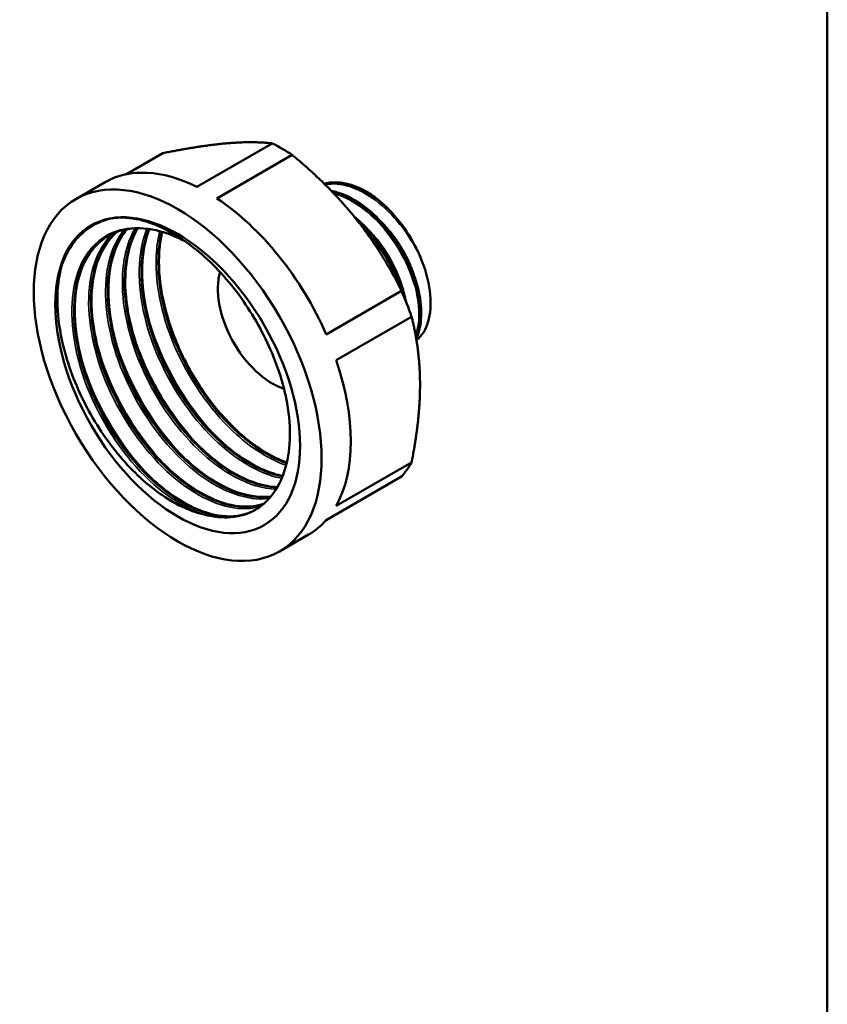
# Model space of a CAD drawing. Header units: millimetres. Extents: x -73 to 691, y -69 to 356.
# Tile 3 of 9: x 127 to 205, y 62 to 158. Entities that reach past the tile are written whole.
import ezdxf

# ---------------------------------------------------------------- set-up
doc = ezdxf.new("R2010")
doc.units = ezdxf.units.MM
for name, color, linetype, lineweight in [('Видимые тонкие (ГОСТ)', 7, 'Continuous', 35), ('Видимый контур (ГОСТ)', 7, 'Continuous', 50), ('Кромка (ГОСТ)', 7, 'Continuous', 50)]:
    doc.layers.add(name, color=color, linetype=linetype, lineweight=lineweight)

# ---------------------------------------------------------------- blocks, each defined once
blk = doc.blocks.new('Рамки ГОСТ_ граница 297x210')
at = {"layer": 'Кромка (ГОСТ)'}
blk.add_line((205, 5), (205, 292), dxfattribs=at)

msp = doc.modelspace()

# ---------------------------------------------------------------- linework, layer by layer
at = {"layer": 'Видимые тонкие (ГОСТ)'}
for points, knots in [([(165.735, 134.26), (164.875, 136.35), (163.44, 138.385), (161.809, 139.798), (160.178, 141.21), (158.37, 141.985), (156.867, 141.901), (156.67, 141.89), (156.478, 141.864), (156.293, 141.824)], [8.367381, 8.367381, 8.367381, 8.367381, 9.140659, 9.140659, 9.140659, 9.913678, 9.913678, 9.913678, 10.014907, 10.014907, 10.014907, 10.014907]), ([(165.06, 127.217), (165.565, 128.62), (165.463, 130.62), (164.767, 132.676), (164.061, 134.76), (162.752, 136.878), (161.182, 138.444), (159.902, 139.721), (158.459, 140.618), (157.116, 140.983)], [13.785546, 13.785546, 13.785546, 13.785546, 14.546708, 14.546708, 14.546708, 15.318086, 15.318086, 15.318086, 15.947544, 15.947544, 15.947544, 15.947544]), ([(136.017, 138.621), (134.048, 138.339), (132.421, 137.216), (131.394, 135.406), (131.074, 134.842), (130.81, 134.213), (130.608, 133.53)], [38.2480678, 38.2480678, 38.2480678, 38.2480678, 38.8215104, 38.8215104, 38.8215104, 39.000311, 39.000311, 39.000311, 39.000311]), ([(142.605, 136.395), (140.398, 137.547), (138.208, 137.928), (136.407, 137.451), (134.336, 136.902), (132.794, 135.221), (132.111, 132.774), (131.443, 130.377), (131.603, 127.263), (132.544, 124.096), (133.515, 120.83), (135.31, 117.53), (137.508, 114.94), (139.706, 112.35), (142.288, 110.49), (144.653, 109.776)], [37.722065, 37.722065, 37.722065, 37.722065, 38.324006, 38.324006, 38.324006, 39.016156, 39.016156, 39.016156, 39.694251, 39.694251, 39.694251, 40.393429, 40.393429, 40.393429, 41.092606, 41.092606, 41.092606, 41.092606]), ([(163.467, 131.978), (162.821, 133.855), (161.697, 135.76), (160.326, 137.256), (160.196, 137.398), (160.064, 137.536), (159.929, 137.67)], [20.8352917, 20.8352917, 20.8352917, 20.8352917, 21.5300729, 21.5300729, 21.5300729, 21.5961519, 21.5961519, 21.5961519, 21.5961519]), ([(165.153, 132.256), (164.793, 133.717), (164.074, 135.269), (163.11, 136.614), (162.654, 137.25), (162.145, 137.836), (161.607, 138.352)], [8.1246188, 8.1246188, 8.1246188, 8.1246188, 8.7576497, 8.7576497, 8.7576497, 9.0569734, 9.0569734, 9.0569734, 9.0569734]), ([(135.693, 137.099), (134.44, 135.925), (133.634, 134.102), (133.404, 131.88), (133.124, 129.18), (133.695, 125.91), (134.981, 122.764), (136.266, 119.622), (138.255, 116.625), (140.51, 114.41), (142.762, 112.197), (145.263, 110.779), (147.464, 110.453), (148.364, 110.319), (149.212, 110.368), (149.978, 110.589)], [32.33743, 32.33743, 32.33743, 32.33743, 32.89563, 32.89563, 32.89563, 33.573605, 33.573605, 33.573605, 34.250871, 34.250871, 34.250871, 34.927489, 34.927489, 34.927489, 35.204193, 35.204193, 35.204193, 35.204193]), ([(136.782, 137.464), (135.475, 135.868), (134.837, 133.406), (134.99, 130.561), (135.147, 127.613), (136.151, 124.274), (137.774, 121.252), (139.396, 118.231), (141.625, 115.547), (143.97, 113.768), (146.315, 111.99), (148.759, 111.128), (150.768, 111.358), (150.795, 111.361), (150.822, 111.365), (150.848, 111.368)], [26.139477, 26.139477, 26.139477, 26.139477, 26.79287, 26.79287, 26.79287, 27.469776, 27.469776, 27.469776, 28.146367, 28.146367, 28.146367, 28.82266, 28.82266, 28.82266, 28.831692, 28.831692, 28.831692, 28.831692]), ([(137.853, 137.602), (137.777, 137.475), (137.704, 137.344), (137.635, 137.21), (136.588, 135.172), (136.331, 132.283), (136.907, 129.162), (137.483, 126.044), (138.887, 122.716), (140.803, 119.891), (142.717, 117.068), (145.128, 114.767), (147.501, 113.479), (148.892, 112.724), (150.264, 112.319), (151.514, 112.275)], [19.958139, 19.958139, 19.958139, 19.958139, 20.003046, 20.003046, 20.003046, 20.683971, 20.683971, 20.683971, 21.36442, 21.36442, 21.36442, 22.044411, 22.044411, 22.044411, 22.442815, 22.442815, 22.442815, 22.442815]), ([(138.996, 137.556), (138.859, 137.227), (138.74, 136.881), (138.64, 136.518), (137.98, 134.12), (138.145, 131.012), (139.087, 127.851), (140.029, 124.691), (141.742, 121.5), (143.845, 118.954), (145.948, 116.409), (148.427, 114.525), (150.739, 113.699), (151.187, 113.539), (151.629, 113.419), (152.06, 113.338)], [13.783829, 13.783829, 13.783829, 13.783829, 13.886296, 13.886296, 13.886296, 14.562878, 14.562878, 14.562878, 15.23931, 15.23931, 15.23931, 15.915594, 15.915594, 15.915594, 16.046776, 16.046776, 16.046776, 16.046776]), ([(140.24, 137.316), (140.078, 136.697), (139.967, 136.033), (139.912, 135.332), (139.697, 132.589), (140.335, 129.3), (141.675, 126.165), (143.015, 123.031), (145.048, 120.073), (147.324, 117.918), (148.998, 116.333), (150.795, 115.191), (152.496, 114.604)], [7.616412, 7.616412, 7.616412, 7.616412, 7.789617, 7.789617, 7.789617, 8.467734, 8.467734, 8.467734, 9.145665, 9.145665, 9.145665, 9.644434, 9.644434, 9.644434, 9.644434]), ([(163.87, 131.521), (163.45, 133.225), (162.53, 135.052), (161.32, 136.532), (161.003, 136.921), (160.667, 137.284), (160.318, 137.617)], [14.4086565, 14.4086565, 14.4086565, 14.4086565, 15.1473028, 15.1473028, 15.1473028, 15.3411499, 15.3411499, 15.3411499, 15.3411499]), ([(139.136, 128.837), (139.195, 128.632), (139.256, 128.427), (139.32, 128.221), (140.385, 124.83), (142.25, 121.429), (144.521, 118.71), (144.911, 118.242), (145.313, 117.795), (145.724, 117.371)], [8.259814, 8.259814, 8.259814, 8.259814, 8.2998738, 8.2998738, 8.2998738, 8.9617559, 8.9617559, 8.9617559, 9.075577, 9.075577, 9.075577, 9.075577]), ([(137.506, 127.893), (138.048, 126.006), (138.83, 124.1), (139.812, 122.3), (141.002, 120.118), (142.48, 118.101), (144.091, 116.429)], [14.5429993, 14.5429993, 14.5429993, 14.5429993, 14.9117802, 14.9117802, 14.9117802, 15.3587623, 15.3587623, 15.3587623, 15.3587623]), ([(135.868, 126.949), (135.991, 126.518), (136.127, 126.086), (136.275, 125.655), (137.445, 122.256), (139.401, 118.899), (141.727, 116.269), (141.966, 115.999), (142.209, 115.737), (142.455, 115.483)], [20.8261846, 20.8261846, 20.8261846, 20.8261846, 20.9104369, 20.9104369, 20.9104369, 21.5738128, 21.5738128, 21.5738128, 21.6419476, 21.6419476, 21.6419476, 21.6419476]), ([(134.237, 126.006), (134.853, 123.861), (135.783, 121.69), (136.957, 119.679), (138.068, 117.777), (139.393, 116.025), (140.822, 114.543)], [27.1093699, 27.1093699, 27.1093699, 27.1093699, 27.5286651, 27.5286651, 27.5286651, 27.9251329, 27.9251329, 27.9251329, 27.9251329]), ([(132.6, 125.062), (132.759, 124.502), (132.94, 123.941), (133.143, 123.381), (134.414, 119.863), (136.519, 116.423), (138.98, 113.81), (139.049, 113.737), (139.117, 113.666), (139.186, 113.595)], [33.3925552, 33.3925552, 33.3925552, 33.3925552, 33.5019664, 33.5019664, 33.5019664, 34.1892595, 34.1892595, 34.1892595, 34.2083183, 34.2083183, 34.2083183, 34.2083183])]:
    msp.add_open_spline(points, degree=3, knots=knots, dxfattribs=at)
at = {"layer": 'Видимый контур (ГОСТ)'}
for p, q in [((151.146, 145.845), (143.83, 141.621)), ((140.539, 144.898), (136.995, 142.851)), ((153.09, 144.722), (145.775, 140.499)), ((132.099, 140.444), (134.928, 142.077)), ((163.697, 131.527), (156.382, 127.304)), ((164.669, 129.022), (157.354, 124.798)), ((164.669, 114.879), (157.354, 110.656)), ((163.697, 113.496), (156.382, 109.273)), ((151.849, 106.236), (154.678, 107.869))]:
    msp.add_line(p, q, dxfattribs=at)
for centre, major_axis, start_param, end_param in [((152.118, 129.197), (-9.875, 17.104), 5.428111, 5.567464), ((144.803, 124.973), (-9.875, 17.104), 5.567464, 6.283185), ((144.803, 124.973), (9.875, -17.104), 1.378674, 2.286518), ((160.141, 133.829), (-4.556, 7.892), 5.120156, 5.178902), ((151.167, 128.648), (-3.75, 6.495), 0.493222, 2.569271), ((152.118, 129.197), (-9.875, 17.104), 4.380913, 4.520266), ((144.803, 124.973), (9.875, -17.104), 0.331476, 1.23932), ((152.118, 129.197), (9.875, -17.104), 0.192123, 0.331476), ((141.974, 123.34), (7.541, -13.062), 6.249512, 6.302302), ((144.803, 124.973), (9.875, -17.104), 0, 0.192123)]:
    msp.add_ellipse(centre, major_axis=major_axis, ratio=0.57735, start_param=start_param, end_param=end_param, dxfattribs=at)
for major_axis in [(-9.875, 17.104), (-8.397, 14.544), (-8.397, 14.544)]:
    msp.add_ellipse((141.974, 123.34), major_axis=major_axis, ratio=0.57735, dxfattribs=at)
for points, weights in [([(146.659, 145.843), (144.149, 145.618), (140.539, 144.898)], [1, 1.03101684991, 1.00630263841]), ([(151.146, 145.845), (149.169, 146.067), (146.659, 145.843)], [1.00630263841, 1.03101684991, 1]), ([(159.21, 138.596), (156.7, 141.719), (153.09, 144.722)], [1, 1.03101684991, 1.00630263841]), ([(163.697, 131.527), (161.72, 135.473), (159.21, 138.596)], [1.00630263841, 1.03101684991, 1]), ([(165.486, 122.422), (165.486, 125.769), (164.669, 129.022)], [1, 1.03101684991, 1.00630263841]), ([(164.669, 114.879), (165.486, 119.075), (165.486, 122.422)], [1.00630263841, 1.03101684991, 1])]:
    msp.add_rational_spline(points, weights, degree=2, dxfattribs=at)
for points, knots in [([(156.185, 141.932), (156.541, 142.029), (156.92, 142.074), (157.953, 142.056), (158.644, 141.904), (159.669, 141.491), (160.005, 141.326), (160.34, 141.135)], [0.113433, 0.113433, 0.113433, 0.113433, 0.2867106, 0.2867106, 0.5709223, 0.5709223, 0.7076377, 0.7076377, 0.7076377, 0.7076377]), ([(162.161, 139.728), (160.536, 141.206), (158.709, 142.063), (157.167, 142.056), (156.825, 142.055), (156.497, 142.011), (156.188, 141.927)], [2.8227079, 2.8227079, 2.8227079, 2.8227079, 3.593974, 3.593974, 3.593974, 3.7651256, 3.7651256, 3.7651256, 3.7651256]), ([(156.191, 141.921), (157.124, 142.16), (158.219, 142.045), (159.349, 141.569), (160.419, 141.119), (161.515, 140.358), (162.517, 139.374)], [-10.0455483, -10.0455483, -10.0455483, -10.0455483, -9.532484, -9.532484, -9.532484, -9.0471468, -9.0471468, -9.0471468, -9.0471468]), ([(156.876, 141.235), (157.261, 141.161), (157.656, 141.043), (158.227, 140.813), (158.403, 140.734), (158.667, 140.604), (158.756, 140.559), (159.108, 140.369), (159.373, 140.209), (160.354, 139.551), (161.067, 138.936), (162.362, 137.553), (162.963, 136.769), (163.993, 135.127), (164.436, 134.248), (165.114, 132.505), (165.357, 131.619), (165.618, 129.951), (165.639, 129.148), (165.475, 127.865), (165.33, 127.342), (165.117, 126.89)], [0.408587, 0.408587, 0.408587, 0.408587, 0.570922, 0.570922, 0.642876, 0.642876, 0.678883, 0.678883, 0.787071, 0.787071, 1.083344, 1.083344, 1.374434, 1.374434, 1.665033, 1.665033, 1.95557, 1.95557, 2.246704, 2.246704, 2.479581, 2.479581, 2.479581, 2.479581]), ([(165.112, 126.919), (165.112, 126.919), (165.112, 126.919), (165.112, 126.92), (165.715, 128.264), (165.703, 130.259), (165.064, 132.352), (164.425, 134.445), (163.168, 136.613), (161.619, 138.257), (160.156, 139.81), (158.449, 140.88), (156.903, 141.206)], [7.446459, 7.446459, 7.446459, 7.446459, 7.446592, 7.446592, 7.446592, 8.216414, 8.216414, 8.216414, 8.986015, 8.986015, 8.986015, 9.712679, 9.712679, 9.712679, 9.712679]), ([(156.917, 141.188), (157.519, 141.061), (158.144, 140.827), (158.771, 140.488), (160.475, 139.567), (162.17, 137.885), (163.411, 135.905), (164.663, 133.907), (165.438, 131.629), (165.536, 129.71), (165.591, 128.644), (165.437, 127.696), (165.104, 126.939)], [-15.992182, -15.992182, -15.992182, -15.992182, -15.709217, -15.709217, -15.709217, -14.940474, -14.940474, -14.940474, -14.164526, -14.164526, -14.164526, -13.733726, -13.733726, -13.733726, -13.733726]), ([(162.161, 139.728), (161.753, 140.12), (161.329, 140.472), (160.662, 140.943), (160.462, 141.065), (160.34, 141.135)], [-0.09727247, -0.09727247, -0.09727247, -0.09727247, -0.04677971, -0.04677971, -0.01660699, -0.01660699, -0.01660699, -0.01660699]), ([(133.639, 137.92), (134.502, 138.404), (135.497, 138.65), (137.581, 138.635), (138.445, 138.416), (138.999, 138.235)], [0, 0, 0, 0, 0.5144129, 0.5144129, 0.9876971, 0.9876971, 0.9876971, 0.9876971]), ([(159.081, 138.755), (159.716, 138.248), (160.333, 137.644), (161.514, 136.254), (162.081, 135.439), (163.034, 133.755), (163.431, 132.866), (163.887, 131.5), (164.02, 131.002), (164.118, 130.516)], [0.887113, 0.887113, 0.887113, 0.887113, 1.153346, 1.153346, 1.444389, 1.444389, 1.73491, 1.73491, 1.900613, 1.900613, 1.900613, 1.900613]), ([(165.735, 134.26), (165.389, 135.18), (164.934, 136.094), (163.841, 137.842), (163.204, 138.662), (162.517, 139.374)], [-0.618267, -0.618267, -0.618267, -0.618267, -0.3133916, -0.3133916, 0, 0, 0, 0]), ([(130.608, 133.53), (130.765, 134.225), (131.039, 135.022), (132.05, 136.716), (132.775, 137.435), (133.639, 137.92)], [0, 0, 0, 0, 0.2965388, 0.2965388, 0.653665, 0.653665, 0.653665, 0.653665]), ([(142.687, 136.338), (141.877, 136.767), (141.067, 137.094), (139.175, 137.608), (138.099, 137.684), (136.541, 137.438), (135.981, 137.256), (135.47, 136.993)], [3.54218, 3.54218, 3.54218, 3.54218, 3.878015, 3.878015, 4.357341, 4.357341, 4.653669, 4.653669, 4.653669, 4.653669]), ([(138.999, 138.235), (140.487, 137.747), (142.022, 136.895), (144.993, 134.567), (146.402, 133.123), (148.906, 129.839), (149.983, 128.037), (151.666, 124.315), (152.264, 122.433), (152.808, 119.385), (152.899, 118.197), (152.813, 115.991), (152.641, 114.981), (152.342, 114.087)], [0, 0, 0, 0, 0.645704, 0.645704, 1.280893, 1.280893, 1.905563, 1.905563, 2.519712, 2.519712, 2.937582, 2.937582, 3.350389, 3.350389, 3.350389, 3.350389]), ([(163.99, 130.834), (163.502, 132.895), (162.376, 135.113), (160.903, 136.875), (160.386, 137.494), (159.828, 138.054), (159.251, 138.54)], [14.40381, 14.40381, 14.40381, 14.40381, 15.172887, 15.172887, 15.172887, 15.442652, 15.442652, 15.442652, 15.442652]), ([(159.292, 138.488), (160.569, 137.391), (161.742, 135.93), (162.609, 134.339), (163.219, 133.22), (163.675, 132.046), (163.951, 130.916)], [-21.717317, -21.717317, -21.717317, -21.717317, -21.118641, -21.118641, -21.118641, -20.697814, -20.697814, -20.697814, -20.697814]), ([(135.474, 136.987), (134.348, 136.404), (133.436, 135.436), (132.826, 134.145), (131.839, 132.057), (131.649, 129.139), (132.285, 126.018), (132.917, 122.914), (134.362, 119.631), (136.294, 116.87), (138.237, 114.096), (140.657, 111.868), (143.017, 110.666), (145.333, 109.485), (147.575, 109.299), (149.257, 110.14)], [38.455636, 38.455636, 38.455636, 38.455636, 38.877682, 38.877682, 38.877682, 39.560373, 39.560373, 39.560373, 40.239579, 40.239579, 40.239579, 40.922217, 40.922217, 40.922217, 41.592429, 41.592429, 41.592429, 41.592429]), ([(149.518, 110.28), (147.913, 109.358), (145.748, 109.417), (143.476, 110.459), (141.137, 111.531), (138.7, 113.636), (136.706, 116.327), (134.711, 119.017), (133.173, 122.274), (132.436, 125.401), (131.699, 128.528), (131.767, 131.504), (132.64, 133.694), (133.206, 135.116), (134.109, 136.2), (135.252, 136.867)], [-35.342582, -35.342582, -35.342582, -35.342582, -34.682025, -34.682025, -34.682025, -34.002216, -34.002216, -34.002216, -33.322601, -33.322601, -33.322601, -32.643178, -32.643178, -32.643178, -32.202205, -32.202205, -32.202205, -32.202205]), ([(135.033, 136.741), (134.214, 136.214), (133.525, 135.44), (132.528, 133.531), (132.199, 132.383), (131.924, 129.871), (131.968, 128.481), (132.408, 125.621), (132.809, 124.116), (133.914, 121.174), (134.632, 119.7), (136.289, 116.966), (137.249, 115.672), (139.284, 113.426), (140.384, 112.445), (142.578, 110.913), (143.699, 110.343), (145.814, 109.674), (146.834, 109.566), (148.308, 109.761), (148.84, 109.925), (149.321, 110.173)], [0, 0, 0, 0, 0.502581, 0.502581, 0.991557, 0.991557, 1.471994, 1.471994, 1.951405, 1.951405, 2.431863, 2.431863, 2.912936, 2.912936, 3.393849, 3.393849, 3.873821, 3.873821, 4.352895, 4.352895, 4.653699, 4.653699, 4.653699, 4.653699]), ([(136.101, 137.261), (135.042, 136.365), (134.268, 135.037), (133.869, 133.39), (133.276, 130.942), (133.517, 127.805), (134.525, 124.65), (135.533, 121.499), (137.299, 118.352), (139.431, 115.88), (141.56, 113.411), (144.039, 111.633), (146.321, 110.922), (147.775, 110.469), (149.142, 110.45), (150.304, 110.845)], [32.306679, 32.306679, 32.306679, 32.306679, 32.764123, 32.764123, 32.764123, 33.444124, 33.444124, 33.444124, 34.123353, 34.123353, 34.123353, 34.801874, 34.801874, 34.801874, 35.234257, 35.234257, 35.234257, 35.234257]), ([(150.31, 110.851), (149.289, 110.505), (148.111, 110.475), (146.853, 110.785), (144.606, 111.338), (142.119, 112.968), (139.941, 115.332), (137.763, 117.695), (135.909, 120.775), (134.79, 123.917), (133.67, 127.059), (133.294, 130.241), (133.754, 132.787), (134.101, 134.71), (134.924, 136.26), (136.108, 137.266)], [-28.950151, -28.950151, -28.950151, -28.950151, -28.570429, -28.570429, -28.570429, -27.892232, -27.892232, -27.892232, -27.214194, -27.214194, -27.214194, -26.536311, -26.536311, -26.536311, -26.024384, -26.024384, -26.024384, -26.024384]), ([(136.11, 137.271), (135.533, 136.781), (135.04, 136.155), (134.163, 134.475), (133.834, 133.327), (133.558, 130.815), (133.602, 129.424), (134.042, 126.565), (134.444, 125.06), (135.549, 122.117), (136.267, 120.643), (137.924, 117.91), (138.884, 116.616), (140.918, 114.37), (142.018, 113.388), (144.212, 111.857), (145.333, 111.287), (147.449, 110.618), (148.468, 110.51), (149.701, 110.673), (150.016, 110.746), (150.317, 110.847)], [0.118626, 0.118626, 0.118626, 0.118626, 0.502581, 0.502581, 0.991557, 0.991557, 1.471994, 1.471994, 1.951405, 1.951405, 2.431863, 2.431863, 2.912936, 2.912936, 3.393849, 3.393849, 3.873821, 3.873821, 4.352895, 4.352895, 4.526083, 4.526083, 4.526083, 4.526083]), ([(137.04, 137.512), (135.992, 136.262), (135.35, 134.475), (135.21, 132.364), (135.027, 129.619), (135.693, 126.345), (137.05, 123.239), (138.406, 120.134), (140.444, 117.218), (142.712, 115.111), (144.978, 113.005), (147.459, 111.721), (149.608, 111.528), (150.095, 111.485), (150.564, 111.497), (151.011, 111.563)], [26.130213, 26.130213, 26.130213, 26.130213, 26.652336, 26.652336, 26.652336, 27.330858, 27.330858, 27.330858, 28.00905, 28.00905, 28.00905, 28.686927, 28.686927, 28.686927, 28.840575, 28.840575, 28.840575, 28.840575]), ([(151.017, 111.568), (150.772, 111.532), (150.519, 111.513), (150.261, 111.51), (148.11, 111.49), (145.549, 112.643), (143.176, 114.713), (140.867, 116.728), (138.754, 119.595), (137.311, 122.697), (135.869, 125.798), (135.106, 129.111), (135.201, 131.925), (135.279, 134.225), (135.929, 136.178), (137.047, 137.515)], [-22.556452, -22.556452, -22.556452, -22.556452, -22.472057, -22.472057, -22.472057, -21.770541, -21.770541, -21.770541, -21.087829, -21.087829, -21.087829, -20.40561, -20.40561, -20.40561, -19.847933, -19.847933, -19.847933, -19.847933]), ([(137.057, 137.519), (136.768, 137.173), (136.511, 136.785), (135.797, 135.418), (135.468, 134.27), (135.193, 131.759), (135.236, 130.368), (135.677, 127.508), (136.078, 126.003), (137.183, 123.061), (137.901, 121.587), (139.558, 118.853), (140.518, 117.56), (142.553, 115.313), (143.653, 114.332), (145.847, 112.801), (146.968, 112.231), (149.083, 111.562), (150.102, 111.454), (151.014, 111.574), (151.02, 111.575), (151.026, 111.576)], [0.281659, 0.281659, 0.281659, 0.281659, 0.502581, 0.502581, 0.991557, 0.991557, 1.471994, 1.471994, 1.951405, 1.951405, 2.431863, 2.431863, 2.912936, 2.912936, 3.393849, 3.393849, 3.873821, 3.873821, 4.352895, 4.352895, 4.35596, 4.35596, 4.35596, 4.35596]), ([(151.628, 112.461), (150.016, 112.52), (148.197, 113.191), (146.406, 114.417), (144.057, 116.023), (141.771, 118.571), (140.055, 121.518), (138.34, 124.463), (137.205, 127.787), (136.909, 130.781), (136.641, 133.477), (137.056, 135.889), (138.075, 137.607)], [-16.160149, -16.160149, -16.160149, -16.160149, -15.642494, -15.642494, -15.642494, -14.963627, -14.963627, -14.963627, -14.285105, -14.285105, -14.285105, -13.674045, -13.674045, -13.674045, -13.674045]), ([(138.067, 137.606), (137.112, 136), (136.682, 133.789), (136.851, 131.301), (137.052, 128.332), (138.106, 124.987), (139.77, 121.988), (141.432, 118.99), (143.692, 116.357), (146.044, 114.654), (147.95, 113.274), (149.905, 112.512), (151.624, 112.452)], [19.956298, 19.956298, 19.956298, 19.956298, 20.528134, 20.528134, 20.528134, 21.210353, 21.210353, 21.210353, 21.892096, 21.892096, 21.892096, 22.4443, 22.4443, 22.4443, 22.4443]), ([(138.092, 137.608), (138.034, 137.509), (137.977, 137.407), (137.432, 136.362), (137.102, 135.214), (136.827, 132.702), (136.871, 131.312), (137.311, 128.452), (137.713, 126.947), (138.818, 124.005), (139.536, 122.531), (141.193, 119.797), (142.152, 118.503), (144.187, 116.257), (145.287, 115.276), (147.481, 113.744), (148.602, 113.174), (150.343, 112.624), (151.009, 112.502), (151.64, 112.476)], [0.448613, 0.448613, 0.448613, 0.448613, 0.502581, 0.502581, 0.991557, 0.991557, 1.471994, 1.471994, 1.951405, 1.951405, 2.431863, 2.431863, 2.912936, 2.912936, 3.393849, 3.393849, 3.873821, 3.873821, 4.183004, 4.183004, 4.183004, 4.183004]), ([(152.139, 113.537), (151.397, 113.68), (150.625, 113.939), (149.842, 114.313), (147.494, 115.436), (145.064, 117.588), (143.089, 120.312), (141.116, 123.032), (139.613, 126.302), (138.917, 129.424), (138.232, 132.49), (138.332, 135.391), (139.203, 137.531)], [-9.759851, -9.759851, -9.759851, -9.759851, -9.532679, -9.532679, -9.532679, -8.85184, -8.85184, -8.85184, -8.171839, -8.171839, -8.171839, -7.503995, -7.503995, -7.503995, -7.503995]), ([(139.193, 137.532), (138.391, 135.56), (138.235, 132.947), (138.754, 130.146), (139.325, 127.063), (140.712, 123.774), (142.602, 120.979), (144.493, 118.184), (146.874, 115.902), (149.221, 114.617), (150.214, 114.073), (151.198, 113.709), (152.135, 113.528)], [13.786209, 13.786209, 13.786209, 13.786209, 14.401769, 14.401769, 14.401769, 15.079652, 15.079652, 15.079652, 15.757383, 15.757383, 15.757383, 16.04404, 16.04404, 16.04404, 16.04404]), ([(139.229, 137.527), (138.918, 136.742), (138.703, 135.85), (138.461, 133.646), (138.505, 132.255), (138.946, 129.395), (139.347, 127.891), (140.452, 124.948), (141.17, 123.474), (142.827, 120.741), (143.787, 119.447), (145.822, 117.2), (146.922, 116.219), (149.115, 114.688), (150.237, 114.118), (151.584, 113.692), (151.87, 113.617), (152.152, 113.56)], [0.621114, 0.621114, 0.621114, 0.621114, 0.991557, 0.991557, 1.471994, 1.471994, 1.951405, 1.951405, 2.431863, 2.431863, 2.912936, 2.912936, 3.393849, 3.393849, 3.873821, 3.873821, 4.004851, 4.004851, 4.004851, 4.004851]), ([(140.432, 137.265), (139.826, 134.866), (140.027, 131.789), (140.984, 128.676), (141.953, 125.524), (143.688, 122.357), (145.801, 119.851), (147.872, 117.395), (150.293, 115.59), (152.548, 114.799)], [7.622061, 7.622061, 7.622061, 7.622061, 8.293362, 8.293362, 8.293362, 8.972785, 8.972785, 8.972785, 9.638445, 9.638445, 9.638445, 9.638445]), ([(152.551, 114.812), (150.464, 115.549), (148.235, 117.144), (146.275, 119.33), (144.102, 121.753), (142.274, 124.885), (141.202, 128.051), (140.136, 131.202), (139.826, 134.365), (140.351, 136.865), (140.379, 136.999), (140.41, 137.131), (140.443, 137.262)], [-3.354191, -3.354191, -3.354191, -3.354191, -2.738281, -2.738281, -2.738281, -2.055591, -2.055591, -2.055591, -1.376384, -1.376384, -1.376384, -1.33991, -1.33991, -1.33991, -1.33991]), ([(140.479, 137.251), (140.369, 136.8), (140.286, 136.326), (140.096, 134.589), (140.14, 133.199), (140.58, 130.339), (140.981, 128.834), (142.086, 125.892), (142.804, 124.418), (144.461, 121.684), (145.421, 120.391), (147.456, 118.144), (148.556, 117.163), (150.623, 115.72), (151.612, 115.196), (152.56, 114.852)], [0.801638, 0.801638, 0.801638, 0.801638, 0.991557, 0.991557, 1.471994, 1.471994, 1.951405, 1.951405, 2.431863, 2.431863, 2.912936, 2.912936, 3.393849, 3.393849, 3.818388, 3.818388, 3.818388, 3.818388]), ([(165.144, 126.73), (165.161, 126.743), (165.177, 126.757), (165.69, 127.191), (166.058, 127.793), (166.502, 129.298), (166.569, 130.189), (166.386, 132.15), (166.133, 133.202), (165.735, 134.26)], [-1.051045, -1.051045, -1.051045, -1.051045, -1.039483, -1.039483, -0.696908, -0.696908, -0.350413, -0.350413, 0, 0, 0, 0]), ([(144.653, 109.776), (143.305, 110.075), (141.889, 110.726), (139.054, 112.661), (137.664, 113.938), (135.095, 116.967), (133.945, 118.698), (132.044, 122.397), (131.318, 124.332), (130.543, 127.559), (130.36, 128.854), (130.272, 131.322), (130.37, 132.482), (130.608, 133.53)], [0, 0, 0, 0, 0.598356, 0.598356, 1.207218, 1.207218, 1.826583, 1.826583, 2.456447, 2.456447, 2.897639, 2.897639, 3.343882, 3.343882, 3.343882, 3.343882]), ([(152.342, 114.087), (152.169, 113.569), (151.898, 112.854), (150.953, 111.394), (150.357, 110.798), (149.658, 110.364)], [0, 0, 0, 0, 0.2384107, 0.2384107, 0.4874994, 0.4874994, 0.4874994, 0.4874994]), ([(149.257, 110.14), (148.522, 109.769), (147.7, 109.57), (145.949, 109.519), (145.19, 109.656), (144.653, 109.776)], [0.0351008, 0.0351008, 0.0351008, 0.0351008, 0.4628526, 0.4628526, 0.8724954, 0.8724954, 0.8724954, 0.8724954])]:
    msp.add_open_spline(points, degree=3, knots=knots, dxfattribs=at)

# ---------------------------------------------------------------- block references
msp.add_blockref('Рамки ГОСТ_ граница 297x210', (0, 0))

doc.saveas('drawing.dxf')
